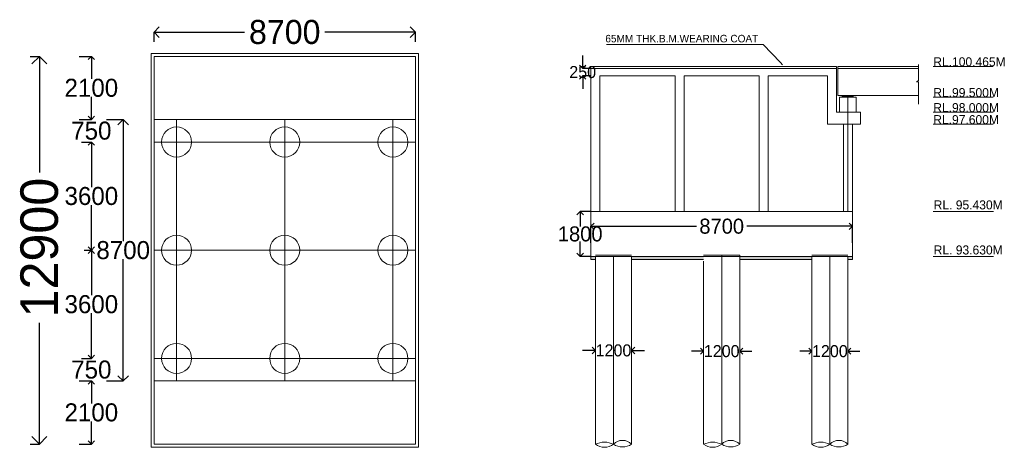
# Model space of a CAD drawing. Header units: millimetres. Extents: x -20950785 to 389010297, y -11535949 to 14056629.
# Tile 130 of 256: x 11707135 to 11739901, y -1729371 to -1715142. Entities that reach past the tile are written whole.
import ezdxf

# ---------------------------------------------------------------- set-up
doc = ezdxf.new("R2010")
doc.units = ezdxf.units.MM
doc.header["$LTSCALE"] = 60
doc.header["$MEASUREMENT"] = 0
doc.linetypes.add('DASHED2', pattern=[9.525, 6.35, -3.175])
doc.layers.add('TEXT', color=7, linetype='Continuous')
doc.dimstyles.get("Standard").update_dxf_attribs({"dimtxt": 400, "dimasz": 215, "dimexe": 0.18, "dimexo": 0.0625, "dimgap": 0.09, "dimtad": 0, "dimtih": 1, "dimtoh": 1, "dimdec": 0, "dimzin": 4, "dimdsep": 46, "dimtxsty": 'Standard', "dimblk": 'OPEN90', "dimcen": 0, "dimadec": 0, "dimazin": 1, "dimtfac": 1, "dimtdec": 0, "dimtix": 1, "dimtofl": 0, "dimtmove": 0, "dimatfit": 3, "dimldrblk": 'OPEN30', "dimfxl": 1, "dimtolj": 1, "dimtzin": 0, "dimarcsym": 0})

# ---------------------------------------------------------------- blocks, each defined once
blk = doc.blocks.new('_Open90')
at = {"color": 0, "linetype": 'ByBlock', "lineweight": -2}
for p, q in [((0, 0), (-1, 0)), ((-0.5, 0.5), (0, 0)), ((0, 0), (-0.5, -0.5))]:
    blk.add_line(p, q, dxfattribs=at)
blk = doc.blocks.new('*D831')
at = {"color": 0, "linetype": 'Continuous', "lineweight": -2, "transparency": 16777216}
for p, q in [((11709280, -1719212), (11709519, -1719212)), ((11709519, -1719427), (11709519, -1720712)), ((11709519, -1722597), (11709519, -1721312)), ((11709280, -1722812), (11709519, -1722812))]:
    blk.add_line(p, q, dxfattribs=at)
at = {"layer": 'Defpoints', "color": 0, "linetype": 'Continuous', "lineweight": 9, "transparency": 16777216}
for p in [(11709280, -1719212), (11709280, -1722812), (11709519, -1722812)]:
    blk.add_point(p, dxfattribs=at)
at = {"color": 0, "linetype": 'Continuous', "lineweight": -2, "transparency": 16777216, "xscale": 215, "yscale": 215, "zscale": 215}
for p, rotation in [((11709519, -1719212), 90), ((11709519, -1722812), 270)]:
    blk.add_blockref('_Open90', p, dxfattribs=dict(at, rotation=rotation))
at = {"color": 0, "linetype": 'Continuous', "lineweight": 9, "transparency": 16777216, "insert": (11709519, -1721012), "char_height": 400, "attachment_point": 5}
blk.add_mtext('\\A1;{\\H1.5x;3600}', dxfattribs=at)
blk = doc.blocks.new('_Open30')
at = {"color": 0, "linetype": 'ByBlock', "lineweight": -2}
for p, q in [((-1, 0.268), (0, 0)), ((0, 0), (-1, -0.268)), ((0, 0), (-1, 0))]:
    blk.add_line(p, q, dxfattribs=at)
blk = doc.blocks.new('*D832')
at = {"color": 0, "linetype": 'Continuous', "lineweight": -2, "transparency": 16777216}
for p, q in [((11709280, -1722812), (11709519, -1722812)), ((11709519, -1723027), (11709519, -1724312)), ((11709519, -1726197), (11709519, -1724912)), ((11709280, -1726412), (11709519, -1726412))]:
    blk.add_line(p, q, dxfattribs=at)
at = {"layer": 'Defpoints', "color": 0, "linetype": 'Continuous', "lineweight": 9, "transparency": 16777216}
for p in [(11709280, -1722812), (11709280, -1726412), (11709519, -1726412)]:
    blk.add_point(p, dxfattribs=at)
at = {"color": 0, "linetype": 'Continuous', "lineweight": -2, "transparency": 16777216, "xscale": 215, "yscale": 215, "zscale": 215}
for p, rotation in [((11709519, -1722812), 90), ((11709519, -1726412), 270)]:
    blk.add_blockref('_Open90', p, dxfattribs=dict(at, rotation=rotation))
at = {"color": 0, "linetype": 'Continuous', "lineweight": 9, "transparency": 16777216, "insert": (11709519, -1724612), "char_height": 400, "attachment_point": 5}
blk.add_mtext('\\A1;{\\H1.5x;3600}', dxfattribs=at)
blk = doc.blocks.new('*D833')
at = {"color": 0, "linetype": 'Continuous', "lineweight": -2, "transparency": 16777216}
for p, q in [((11709519, -1726197), (11709519, -1725982)), ((11709193, -1726412), (11709519, -1726412)), ((11709193, -1727162), (11709519, -1727162)), ((11709519, -1727377), (11709519, -1727592))]:
    blk.add_line(p, q, dxfattribs=at)
at = {"layer": 'Defpoints', "color": 0, "linetype": 'Continuous', "lineweight": 9, "transparency": 16777216}
for p in [(11709193, -1726412), (11709193, -1727162), (11709519, -1727162)]:
    blk.add_point(p, dxfattribs=at)
at = {"color": 0, "linetype": 'Continuous', "lineweight": -2, "transparency": 16777216, "xscale": 215, "yscale": 215, "zscale": 215}
for p, rotation in [((11709519, -1726412), 270), ((11709519, -1727162), 90)]:
    blk.add_blockref('_Open90', p, dxfattribs=dict(at, rotation=rotation))
at = {"color": 0, "linetype": 'Continuous', "lineweight": 9, "transparency": 16777216, "insert": (11709519, -1726787), "char_height": 400, "attachment_point": 5}
blk.add_mtext('\\A1;{\\H1.5x;750}', dxfattribs=at)
blk = doc.blocks.new('*D834')
at = {"color": 0, "linetype": 'Continuous', "lineweight": -2, "transparency": 16777216}
for p, q in [((11709519, -1718247), (11709519, -1718032)), ((11709193, -1718462), (11709519, -1718462)), ((11709193, -1719212), (11709519, -1719212)), ((11709519, -1719427), (11709519, -1719642))]:
    blk.add_line(p, q, dxfattribs=at)
at = {"layer": 'Defpoints', "color": 0, "linetype": 'Continuous', "lineweight": 9, "transparency": 16777216}
for p in [(11709193, -1718462), (11709193, -1719212), (11709519, -1719212)]:
    blk.add_point(p, dxfattribs=at)
at = {"color": 0, "linetype": 'Continuous', "lineweight": -2, "transparency": 16777216, "xscale": 215, "yscale": 215, "zscale": 215}
for p, rotation in [((11709519, -1718462), 270), ((11709519, -1719212), 90)]:
    blk.add_blockref('_Open90', p, dxfattribs=dict(at, rotation=rotation))
at = {"color": 0, "linetype": 'Continuous', "lineweight": 9, "transparency": 16777216, "insert": (11709519, -1718837), "char_height": 400, "attachment_point": 5}
blk.add_mtext('\\A1;{\\H1.5x;750}', dxfattribs=at)
blk = doc.blocks.new('*D839')
at = {"color": 0, "linetype": 'Continuous', "lineweight": -2, "transparency": 16777216}
for p, q in [((11711605, -1715882), (11711605, -1715556)), ((11711955, -1715556), (11714621, -1715556)), ((11719955, -1715556), (11717288, -1715556)), ((11720305, -1715882), (11720305, -1715556))]:
    blk.add_line(p, q, dxfattribs=at)
at = {"layer": 'Defpoints', "color": 0, "linetype": 'Continuous', "lineweight": 9, "transparency": 16777216}
for p in [(11720305, -1715556), (11711605, -1715882), (11720305, -1715882)]:
    blk.add_point(p, dxfattribs=at)
at = {"color": 0, "linetype": 'Continuous', "lineweight": -2, "transparency": 16777216, "xscale": 350, "yscale": 350, "zscale": 350, "rotation": 180}
blk.add_blockref('_Open90', (11711605, -1715556), dxfattribs=at)
at = {"color": 0, "linetype": 'Continuous', "lineweight": -2, "transparency": 16777216, "xscale": 350, "yscale": 350, "zscale": 350}
blk.add_blockref('_Open90', (11720305, -1715556), dxfattribs=at)
at = {"color": 0, "linetype": 'Continuous', "lineweight": 9, "transparency": 16777216, "insert": (11715955, -1715556), "char_height": 400, "attachment_point": 5}
blk.add_mtext('\\A1;{\\H2x;8700}', dxfattribs=at)
blk = doc.blocks.new('*D867')
at = {"color": 0, "linetype": 'Continuous', "lineweight": -2, "transparency": 16777216}
for p, q in [((11710027, -1718462), (11710579, -1718462)), ((11710579, -1718812), (11710579, -1722512)), ((11710579, -1726812), (11710579, -1723112)), ((11710027, -1727162), (11710579, -1727162))]:
    blk.add_line(p, q, dxfattribs=at)
at = {"layer": 'Defpoints', "color": 0, "linetype": 'Continuous', "lineweight": 9, "transparency": 16777216}
for p in [(11710027, -1718462), (11710027, -1727162), (11710579, -1727162)]:
    blk.add_point(p, dxfattribs=at)
at = {"color": 0, "linetype": 'Continuous', "lineweight": -2, "transparency": 16777216, "xscale": 350, "yscale": 350, "zscale": 350}
for p, rotation in [((11710579, -1718462), 90), ((11710579, -1727162), 270)]:
    blk.add_blockref('_Open90', p, dxfattribs=dict(at, rotation=rotation))
at = {"color": 0, "linetype": 'Continuous', "lineweight": 9, "transparency": 16777216, "insert": (11710579, -1722812), "char_height": 400, "attachment_point": 5}
blk.add_mtext('\\A1;{\\H1.5x;8700}', dxfattribs=at)
blk = doc.blocks.new('*D868')
at = {"color": 0, "lineweight": -2, "transparency": 16777216}
for p, q in [((11707478, -1716362), (11707791, -1716362)), ((11707791, -1716862), (11707791, -1720225)), ((11707791, -1728762), (11707791, -1725225)), ((11707478, -1729262), (11707791, -1729262))]:
    blk.add_line(p, q, dxfattribs=at)
at = {"layer": 'Defpoints', "color": 0, "lineweight": 9, "transparency": 16777216}
for p in [(11707478, -1716362), (11707478, -1729262), (11707791, -1729262)]:
    blk.add_point(p, dxfattribs=at)
at = {"color": 0, "lineweight": -2, "transparency": 16777216, "xscale": 500, "yscale": 500, "zscale": 500}
for p, rotation in [((11707791, -1716362), 90), ((11707791, -1729262), 270)]:
    blk.add_blockref('_Open90', p, dxfattribs=dict(at, rotation=rotation))
at = {"color": 0, "transparency": 16777216, "insert": (11707791, -1722725), "char_height": 1000, "attachment_point": 5, "rotation": 90}
blk.add_mtext('\\A1;{\\H1.25x;12900}', dxfattribs=at)
blk = doc.blocks.new('*D869')
at = {"color": 0, "linetype": 'Continuous', "lineweight": -2, "transparency": 16777216}
for p, q in [((11709113, -1716362), (11709519, -1716362)), ((11709519, -1716577), (11709519, -1717112)), ((11709519, -1718247), (11709519, -1717712)), ((11709113, -1718462), (11709519, -1718462))]:
    blk.add_line(p, q, dxfattribs=at)
at = {"layer": 'Defpoints', "color": 0, "linetype": 'Continuous', "lineweight": 9, "transparency": 16777216}
for p in [(11709113, -1716362), (11709519, -1716362), (11709113, -1718462)]:
    blk.add_point(p, dxfattribs=at)
at = {"color": 0, "linetype": 'Continuous', "lineweight": -2, "transparency": 16777216, "xscale": 215, "yscale": 215, "zscale": 215}
for p, rotation in [((11709519, -1716362), 90), ((11709519, -1718462), 270)]:
    blk.add_blockref('_Open90', p, dxfattribs=dict(at, rotation=rotation))
at = {"color": 0, "linetype": 'Continuous', "lineweight": 9, "transparency": 16777216, "insert": (11709519, -1717412), "char_height": 400, "attachment_point": 5}
blk.add_mtext('\\A1;{\\H1.5x;2100}', dxfattribs=at)
blk = doc.blocks.new('*D870')
at = {"color": 0, "linetype": 'Continuous', "lineweight": -2, "transparency": 16777216}
for p, q in [((11709113, -1727162), (11709519, -1727162)), ((11709519, -1727377), (11709519, -1727912)), ((11709519, -1729047), (11709519, -1728512)), ((11709113, -1729262), (11709519, -1729262))]:
    blk.add_line(p, q, dxfattribs=at)
at = {"layer": 'Defpoints', "color": 0, "linetype": 'Continuous', "lineweight": 9, "transparency": 16777216}
for p in [(11709113, -1727162), (11709519, -1727162), (11709113, -1729262)]:
    blk.add_point(p, dxfattribs=at)
at = {"color": 0, "linetype": 'Continuous', "lineweight": -2, "transparency": 16777216, "xscale": 215, "yscale": 215, "zscale": 215}
for p, rotation in [((11709519, -1727162), 90), ((11709519, -1729262), 270)]:
    blk.add_blockref('_Open90', p, dxfattribs=dict(at, rotation=rotation))
at = {"color": 0, "linetype": 'Continuous', "lineweight": 9, "transparency": 16777216, "insert": (11709519, -1728212), "char_height": 400, "attachment_point": 5}
blk.add_mtext('\\A1;{\\H1.5x;2100}', dxfattribs=at)
blk = doc.blocks.new('*D892')
at = {"color": 0, "linetype": 'Continuous', "lineweight": -2, "transparency": 16777216}
for p, q in [((11726146, -1721523), (11725787, -1721523)), ((11725787, -1721738), (11725787, -1722023)), ((11725787, -1722808), (11725787, -1722523)), ((11726146, -1723023), (11725787, -1723023))]:
    blk.add_line(p, q, dxfattribs=at)
at = {"layer": 'Defpoints', "color": 0, "linetype": 'Continuous', "lineweight": 9, "transparency": 16777216}
for p in [(11726146, -1721523), (11725787, -1723023), (11726146, -1723023)]:
    blk.add_point(p, dxfattribs=at)
at = {"color": 0, "linetype": 'Continuous', "lineweight": -2, "transparency": 16777216, "xscale": 215, "yscale": 215, "zscale": 215}
for p, rotation in [((11725787, -1721523), 90), ((11725787, -1723023), 270)]:
    blk.add_blockref('_Open90', p, dxfattribs=dict(at, rotation=rotation))
at = {"color": 0, "linetype": 'Continuous', "lineweight": 9, "transparency": 16777216, "insert": (11725787, -1722273), "char_height": 400, "attachment_point": 5}
blk.add_mtext('\\A1;{\\H1.25x;1800}', dxfattribs=at)
blk = doc.blocks.new('*D876')
at = {"color": 0, "linetype": 'Continuous', "lineweight": -2, "transparency": 16777216}
for p, q in [((11726146, -1722570), (11726146, -1722016)), ((11726361, -1722016), (11729662, -1722016)), ((11734631, -1722016), (11731329, -1722016)), ((11734846, -1722570), (11734846, -1722016))]:
    blk.add_line(p, q, dxfattribs=at)
at = {"layer": 'Defpoints', "color": 0, "linetype": 'Continuous', "lineweight": 9, "transparency": 16777216}
for p in [(11734846, -1722016), (11726146, -1722570), (11734846, -1722570)]:
    blk.add_point(p, dxfattribs=at)
at = {"color": 0, "linetype": 'Continuous', "lineweight": -2, "transparency": 16777216, "xscale": 215, "yscale": 215, "zscale": 215, "rotation": 180}
blk.add_blockref('_Open90', (11726146, -1722016), dxfattribs=at)
at = {"color": 0, "linetype": 'Continuous', "lineweight": -2, "transparency": 16777216, "xscale": 215, "yscale": 215, "zscale": 215}
blk.add_blockref('_Open90', (11734846, -1722016), dxfattribs=at)
at = {"color": 0, "linetype": 'Continuous', "lineweight": 9, "transparency": 16777216, "insert": (11730496, -1722016), "char_height": 400, "attachment_point": 5}
blk.add_mtext('\\A1;{\\H1.25x;8700}', dxfattribs=at)
blk = doc.blocks.new('*D894')
at = {"color": 0, "linetype": 'Continuous', "lineweight": -2, "ltscale": 20, "transparency": 16777216}
for p, q in [((11725870, -1716546), (11725870, -1716331)), ((11726146, -1716761), (11725869, -1716761)), ((11726146, -1717011), (11725869, -1717011)), ((11725870, -1717226), (11725870, -1717441))]:
    blk.add_line(p, q, dxfattribs=at)
at = {"layer": 'Defpoints', "color": 0, "linetype": 'Continuous', "lineweight": 9, "ltscale": 20, "transparency": 16777216}
for p in [(11725870, -1716761), (11726146, -1716761), (11726146, -1717011)]:
    blk.add_point(p, dxfattribs=at)
at = {"color": 0, "linetype": 'Continuous', "lineweight": -2, "ltscale": 20, "transparency": 16777216, "xscale": 215, "yscale": 215, "zscale": 215}
for p, rotation in [((11725870, -1716761), 270), ((11725870, -1717011), 90)]:
    blk.add_blockref('_Open90', p, dxfattribs=dict(at, rotation=rotation))
at = {"color": 0, "linetype": 'Continuous', "lineweight": 9, "ltscale": 20, "transparency": 16777216, "insert": (11725870, -1716886), "char_height": 400, "attachment_point": 5}
blk.add_mtext('\\A1;250', dxfattribs=at)
blk = doc.blocks.new('*D895')
at = {"color": 0, "linetype": 'Continuous', "lineweight": -2, "transparency": 16777216}
for p, q in [((11726081, -1726148), (11725866, -1726148)), ((11726296, -1726148), (11726296, -1726148)), ((11727496, -1726148), (11727496, -1726148)), ((11727711, -1726148), (11727926, -1726148))]:
    blk.add_line(p, q, dxfattribs=at)
at = {"layer": 'Defpoints', "color": 0, "linetype": 'Continuous', "lineweight": 9, "transparency": 16777216}
for p in [(11726296, -1726148), (11727496, -1726148), (11727496, -1726148)]:
    blk.add_point(p, dxfattribs=at)
at = {"color": 0, "linetype": 'Continuous', "lineweight": -2, "transparency": 16777216, "xscale": 215, "yscale": 215, "zscale": 215}
blk.add_blockref('_Open90', (11726296, -1726148), dxfattribs=at)
at = {"color": 0, "linetype": 'Continuous', "lineweight": -2, "transparency": 16777216, "xscale": 215, "yscale": 215, "zscale": 215, "rotation": 180}
blk.add_blockref('_Open90', (11727496, -1726148), dxfattribs=at)
at = {"color": 0, "linetype": 'Continuous', "lineweight": 9, "transparency": 16777216, "insert": (11726896, -1726148), "char_height": 400, "attachment_point": 5}
blk.add_mtext('\\A1;1200', dxfattribs=at)
blk = doc.blocks.new('*D885')
at = {"color": 0, "linetype": 'Continuous', "lineweight": -2, "transparency": 16777216}
for p, q in [((11729696, -1726173), (11729496, -1726173)), ((11729896, -1726173), (11729896, -1726173)), ((11731096, -1726173), (11731096, -1726173)), ((11731296, -1726173), (11731496, -1726173))]:
    blk.add_line(p, q, dxfattribs=at)
at = {"layer": 'Defpoints', "color": 0, "linetype": 'Continuous', "lineweight": 9, "transparency": 16777216}
for p in [(11729896, -1726173), (11731096, -1726173), (11731096, -1726173)]:
    blk.add_point(p, dxfattribs=at)
at = {"color": 0, "linetype": 'Continuous', "lineweight": -2, "transparency": 16777216, "xscale": 200, "yscale": 200, "zscale": 200}
blk.add_blockref('_Open90', (11729896, -1726173), dxfattribs=at)
at = {"color": 0, "linetype": 'Continuous', "lineweight": -2, "transparency": 16777216, "xscale": 200, "yscale": 200, "zscale": 200, "rotation": 180}
blk.add_blockref('_Open90', (11731096, -1726173), dxfattribs=at)
at = {"color": 0, "linetype": 'Continuous', "lineweight": 9, "transparency": 16777216, "insert": (11730496, -1726173), "char_height": 400, "attachment_point": 5}
blk.add_mtext('\\A1;1200', dxfattribs=at)
blk = doc.blocks.new('*D886')
at = {"color": 0, "linetype": 'Continuous', "lineweight": -2, "transparency": 16777216}
for p, q in [((11733296, -1726173), (11733096, -1726173)), ((11733496, -1726173), (11733496, -1726173)), ((11734696, -1726173), (11734696, -1726173)), ((11734896, -1726173), (11735096, -1726173))]:
    blk.add_line(p, q, dxfattribs=at)
at = {"layer": 'Defpoints', "color": 0, "linetype": 'Continuous', "lineweight": 9, "transparency": 16777216}
for p in [(11733496, -1726173), (11734696, -1726173), (11734696, -1726173)]:
    blk.add_point(p, dxfattribs=at)
at = {"color": 0, "linetype": 'Continuous', "lineweight": -2, "transparency": 16777216, "xscale": 200, "yscale": 200, "zscale": 200}
blk.add_blockref('_Open90', (11733496, -1726173), dxfattribs=at)
at = {"color": 0, "linetype": 'Continuous', "lineweight": -2, "transparency": 16777216, "xscale": 200, "yscale": 200, "zscale": 200, "rotation": 180}
blk.add_blockref('_Open90', (11734696, -1726173), dxfattribs=at)
at = {"color": 0, "linetype": 'Continuous', "lineweight": 9, "transparency": 16777216, "insert": (11734096, -1726173), "char_height": 400, "attachment_point": 5}
blk.add_mtext('\\A1;1200', dxfattribs=at)

msp = doc.modelspace()

# ---------------------------------------------------------------- hatches: boundary and pattern name
at = {"linetype": 'Continuous', "lineweight": 9}
msp.add_hatch(color=7, dxfattribs=at).paths.add_polyline_path([(11734887.48, -1717665.63), (11734487.48, -1717665.63), (11734487.48, -1717725.63), (11734887.48, -1717725.63)])
h = msp.add_hatch(dxfattribs=at)
h.set_pattern_fill('AR-CONC', scale=25, style=0)
h.set_pattern_definition([(50, (11716123.57, -1767076.29), (179.31505, -15.68803), [18.75, -206.25]), (355, (11716123.57, -1767076.29), (-34.6878, 188.048), [15, -165]), (100.4514, (11716138.51, -1767077.6), (144.62735, 172.3599), [15.93505, -175.2855]), (46.1842, (11716123.57, -1767026.3), (266.8103, -41.3798), [28.125, -309.375]), (96.6356, (11716145.8, -1767029.74), (233.6657, 243.5295), [23.9026, -262.9282]), (351.1842, (11716123.57, -1767026.3), (233.6655, 243.5297), [22.5, -247.5]), (21, (11716148.57, -1767038.79), (149.22676, -100.6547), [18.75, -206.25]), (326, (11716148.57, -1767038.79), (60.8288, 181.2875), [15, -165]), (71.4514, (11716161, -1767047.18), (210.05566, 80.6326), [15.93505, -175.2855]), (37.5, (11716123.57, -1767076.29), (3.03996, 83.22346), [0, -163, 0, -167.5, 0, -165.625]), (7.5, (11716123.57, -1767076.29), (65.76738, 98.60293), [0, -95.5, 0, -159.25, 0, -63.125]), (327.5, (11716067.82, -1767076.29), (133.45561, -5.63872), [0, -62.5, 0, -195, 0, -258.75]), (317.5, (11716042.82, -1767076.29), (145.79654, 25.02625), [0, -81.25, 0, -129.5, 0, -183.75])])
h.paths.add_polyline_path([(11729895.59, -1723023.26), (11727495.59, -1723023.26), (11727495.59, -1723123.26), (11729895.59, -1723123.26)])
h.paths.add_polyline_path([(11726295.59, -1723023.26), (11726145.59, -1723023.26), (11726145.59, -1723123.26), (11726295.59, -1723123.26)])
h.paths.add_polyline_path([(11733495.59, -1723023.26), (11731095.59, -1723023.26), (11731095.59, -1723123.26), (11733495.59, -1723123.26)])
h.paths.add_polyline_path([(11734845.59, -1723023.26), (11734695.59, -1723023.26), (11734695.59, -1723123.26), (11734845.59, -1723123.26)])

# ---------------------------------------------------------------- linework, layer by layer
at = {"color": 7, "linetype": 'Continuous', "lineweight": 9}
for p, q in [((11731878.59, -1715965.96), (11726664.33, -1715965.96)), ((11732447.85, -1716567.36), (11731878.59, -1715965.96)), ((11711604.52, -1716362.08), (11711604.52, -1729262.08)), ((11720304.52, -1716362.08), (11711604.52, -1716362.08)), ((11711604.52, -1729262.08), (11711604.52, -1716362.08)), ((11711604.52, -1716362.08), (11720304.52, -1716362.08)), ((11720304.52, -1718462.08), (11720304.52, -1716362.08)), ((11720304.52, -1716362.08), (11720304.52, -1729262.08)), ((11732447.85, -1716567.36), (11732518.47, -1716641.97)), ((11720304.52, -1716862.08), (11720304.52, -1728762.08)), ((11734320.59, -1716696.44), (11726145.59, -1716696.44)), ((11726145.59, -1716696.44), (11726145.59, -1716758.26)), ((11726145.59, -1716758.26), (11726145.59, -1721523.26)), ((11726145.59, -1721523.26), (11726145.59, -1716758.26)), ((11734020.59, -1716761.44), (11726145.59, -1716761.44)), ((11734320.59, -1716761.44), (11734020.59, -1716761.44)), ((11734320.59, -1716761.44), (11734320.59, -1716696.44)), ((11734320.59, -1718223.26), (11734320.59, -1716758.26)), ((11734360.59, -1716696.44), (11737045.3, -1716696.44)), ((11734360.59, -1716761.44), (11734360.59, -1716696.44)), ((11734360.59, -1717661.44), (11734360.59, -1716761.44)), ((11734360.59, -1716761.44), (11737045.3, -1716761.44)), ((11737045.3, -1716761.44), (11737045.3, -1716636.83)), ((11737045.3, -1716636.83), (11737045.3, -1717169.79)), ((11737538.54, -1716698.65), (11738877.15, -1716698.65)), ((11737538.54, -1716698.65), (11738877.15, -1716698.65)), ((11737538.54, -1716698.65), (11739533.04, -1716698.65)), ((11728945.59, -1717011.44), (11726445.59, -1717011.44)), ((11726445.59, -1721523.26), (11726445.59, -1717011.44)), ((11726445.59, -1718073.26), (11726445.59, -1717061.44)), ((11728945.59, -1721523.26), (11728945.59, -1717011.44)), ((11731745.59, -1717011.44), (11729245.59, -1717011.44)), ((11729245.59, -1721523.26), (11729245.59, -1717011.44)), ((11731745.59, -1721523.26), (11731745.59, -1717011.44)), ((11734020.59, -1717011.44), (11732045.59, -1717011.44)), ((11732045.59, -1721523.26), (11732045.59, -1717011.44)), ((11734020.59, -1718223.26), (11734020.59, -1717011.44)), ((11737045.3, -1717169.79), (11736980.32, -1717207.1)), ((11736980.32, -1717207.1), (11737045.3, -1717207.1)), ((11737045.3, -1717207.1), (11737045.3, -1717958.46)), ((11737045.3, -1717661.44), (11734360.59, -1717661.44)), ((11734970.59, -1717723.26), (11734420.59, -1717723.26)), ((11734420.59, -1717723.26), (11734420.59, -1718223.26)), ((11734420.59, -1717723.26), (11734970.59, -1717723.26)), ((11734970.59, -1718223.26), (11734970.59, -1717723.26)), ((11737538.54, -1717723.26), (11738877.15, -1717723.26)), ((11737538.54, -1717723.26), (11738877.15, -1717723.26)), ((11737538.54, -1717723.26), (11739533.04, -1717723.26)), ((11734020.59, -1718223.26), (11734020.59, -1718623.26)), ((11734420.59, -1718223.26), (11734320.59, -1718223.26)), ((11734345.59, -1718223.26), (11734695.59, -1718223.26)), ((11734695.59, -1718223.26), (11735120.59, -1718223.26)), ((11735120.59, -1718223.26), (11735120.59, -1718623.26)), ((11737538.54, -1718223.26), (11739533.04, -1718223.26)), ((11711604.52, -1718462.08), (11720304.52, -1718462.08)), ((11726445.59, -1721523.26), (11726445.59, -1718373.26)), ((11735120.59, -1718623.26), (11734020.59, -1718623.26)), ((11734545.59, -1721523.26), (11734545.59, -1718623.26)), ((11734845.59, -1721523.26), (11734845.59, -1718623.26)), ((11734845.59, -1721523.26), (11734845.59, -1718623.26)), ((11737538.54, -1718623.26), (11739533.04, -1718623.26)), ((11726145.59, -1721523.26), (11726445.59, -1721523.26)), ((11734845.59, -1721523.26), (11726145.59, -1721523.26)), ((11734845.59, -1721523.26), (11726145.59, -1721523.26)), ((11726145.59, -1723123.26), (11726145.59, -1721523.26)), ((11728645.59, -1721523.26), (11728945.59, -1721523.26)), ((11731145.59, -1721523.26), (11731445.59, -1721523.26)), ((11733645.59, -1721523.26), (11733945.59, -1721523.26)), ((11734545.59, -1721523.26), (11734845.59, -1721523.26)), ((11734845.59, -1721523.26), (11734845.59, -1723123.26)), ((11737538.54, -1721523.26), (11739539.88, -1721523.26)), ((11734845.59, -1723023.26), (11726145.59, -1723023.26)), ((11726145.59, -1723085.16), (11726145.59, -1723123.26)), ((11726295.59, -1723123.26), (11726145.59, -1723123.26)), ((11727495.59, -1722973.26), (11726295.59, -1722973.26)), ((11726295.59, -1729272.95), (11726295.59, -1723023.26)), ((11727495.59, -1729272.95), (11727495.59, -1723023.26)), ((11729895.59, -1723123.26), (11727495.59, -1723123.26)), ((11731095.59, -1722973.26), (11729895.59, -1722973.26)), ((11731095.59, -1722973.26), (11731095.59, -1723083.29)), ((11731095.59, -1729255.48), (11731095.59, -1723023.26)), ((11733495.59, -1723123.26), (11731095.59, -1723123.26)), ((11734695.59, -1722973.26), (11733495.59, -1722973.26)), ((11733495.59, -1729263.8), (11733495.59, -1723023.26)), ((11734695.59, -1729263.8), (11734695.59, -1723023.26)), ((11734845.59, -1723123.26), (11734695.59, -1723123.26)), ((11737538.54, -1723023.26), (11739539.88, -1723023.26)), ((11730495.59, -1727973.26), (11730495.59, -1726773.26)), ((11711604.52, -1727162.08), (11720304.52, -1727162.08)), ((11720304.52, -1727162.08), (11720304.52, -1729262.08)), ((11720304.52, -1729262.08), (11711604.52, -1729262.08)), ((11720304.52, -1729262.08), (11711604.52, -1729262.08))]:
    msp.add_line(p, q, dxfattribs=at)
at = {"color": 7, "linetype": 'DASHED2', "lineweight": 9, "ltscale": 1000}
for p, q in [((11711504.52, -1729362.08), (11711504.52, -1716262.08)), ((11711504.52, -1716262.08), (11720404.52, -1716262.08)), ((11720404.52, -1716262.08), (11720404.52, -1729362.08)), ((11720404.52, -1729362.08), (11711504.52, -1729362.08))]:
    msp.add_line(p, q, dxfattribs=at)
at = {"color": 7, "linetype": 'Continuous', "lineweight": 9, "ltscale": 20}
msp.add_line((11729895.59, -1729268.38), (11729895.59, -1723173.26), dxfattribs=at)
at = {"color": 7, "linetype": 'Continuous', "lineweight": 9}
for centre in [(11712354.52, -1719212.08), (11715954.52, -1719212.08), (11719554.52, -1719212.08), (11712354.52, -1722812.08), (11715954.52, -1722812.08), (11719554.52, -1722812.08), (11712354.52, -1726412.08), (11715954.52, -1726412.08), (11719554.52, -1726412.08)]:
    msp.add_circle(centre, 500, dxfattribs=at)
for centre, radius, start, end in [((11726595.59, -1729896.51), 696.1, 64.470759, 115.529241), ((11726595.59, -1728878.86), 491.66, 232.39741, 307.60259), ((11727195.59, -1729551.07), 412.21, 43.298588, 136.701412), ((11727195.59, -1728793.48), 561.72, 237.718709, 302.281291), ((11730195.59, -1729896.51), 696.1, 64.470759, 115.529241), ((11730195.59, -1728878.86), 491.66, 232.39741, 307.60259), ((11730795.59, -1729551.07), 412.21, 43.298588, 136.701412), ((11730795.59, -1728793.48), 561.72, 237.718709, 302.281291), ((11733795.59, -1729896.51), 696.1, 64.470759, 115.529241), ((11733795.59, -1728878.86), 491.66, 232.39741, 307.60259), ((11734395.59, -1729551.07), 412.21, 43.298588, 136.701412), ((11734395.59, -1728793.48), 561.72, 237.718709, 302.281291)]:
    msp.add_arc(centre, radius, start, end, dxfattribs=at)
at = {"layer": 'TEXT', "color": 7, "linetype": 'Continuous', "lineweight": 9, "ltscale": 1000}
for p, q in [((11734695.59, -1721523.26), (11734695.59, -1717661.44)), ((11712354.52, -1718462.08), (11712354.52, -1727162.08)), ((11715954.52, -1718462.08), (11715954.52, -1727162.08)), ((11719554.52, -1718462.08), (11719554.52, -1727162.08)), ((11711604.52, -1719212.08), (11720304.52, -1719212.08)), ((11711604.52, -1722812.08), (11720304.52, -1722812.08)), ((11711754.52, -1722812.08), (11712954.52, -1722812.08)), ((11726895.59, -1729268.38), (11726895.59, -1723036.17)), ((11730495.59, -1729255.48), (11730495.59, -1722973.26)), ((11730495.59, -1729268.38), (11730495.59, -1723023.26)), ((11730495.59, -1729255.48), (11730495.59, -1723073.26)), ((11734095.59, -1729268.38), (11734095.59, -1723036.17)), ((11711604.52, -1726412.08), (11720304.52, -1726412.08))]:
    msp.add_line(p, q, dxfattribs=at)

# ---------------------------------------------------------------- texts
at = {"color": 7, "linetype": 'Continuous', "lineweight": 9, "attachment_point": 1}
for s, insert, char_height, width in [('65MM THK.B.M.WEARING COAT ', (11726624.74, -1715646.12), 250, 6962.1055), ('RL.100.465M', (11737537.5, -1716393.19), 300, 1932.2419), ('RL.99.500M', (11737537.5, -1717417.8), 300, 1932.2419), ('RL.98.000M', (11737537.5, -1717917.8), 300, 1932.2419), ('RL.97.600M', (11737537.5, -1718317.8), 300, 2818.4228), ('RL. 95.430M', (11737550.78, -1721154.29), 300, 2873.893), ('RL. 93.630M', (11737550.78, -1722654.29), 300, 2873.893)]:
    msp.add_mtext(s, dxfattribs=dict(at, insert=insert, char_height=char_height, width=width))

# ---------------------------------------------------------------- dimensions: what is measured, and where the dimension line sits
at = {"color": 7, "linetype": 'Continuous', "lineweight": 9}
for base, p1, p2, text, override, picture, middle in [((11720304.52, -1715556.48), (11711604.52, -1715881.63), (11720304.52, -1715881.63), '{\\H2x;8700}', {"dimasz": 350}, '*D839', (11715954.52, -1715556.48)), ((11731095.59, -1726173.11), (11729895.59, -1726173.11), (11731095.59, -1726173.11), '1200', {"dimasz": 200}, '*D885', (11730495.59, -1726173.11)), ((11734695.59, -1726173.11), (11733495.59, -1726173.11), (11734695.59, -1726173.11), '1200', {"dimasz": 200}, '*D886', (11734095.59, -1726173.11))]:
    dim = msp.add_linear_dim(base=base, p1=p1, p2=p2, text=text, dimstyle='Standard', override=override, dxfattribs=at)
    dim.commit()
    dim.dimension.update_dxf_attribs({"geometry": picture, "text_midpoint": middle})
dim = msp.add_linear_dim(base=(11707790.81, -1729262.08), p1=(11707477.65, -1716362.08), p2=(11707477.65, -1729262.08), angle=90, text='{\\H1.25x;<>}', dimstyle='Standard', override={"dimtxt": 1000, "dimasz": 500, "dimfxl": 300})
dim.commit()
dim.dimension.update_dxf_attribs({"geometry": '*D868', "text_midpoint": (11707790.81, -1722725.3), "dimtype": 160, "text_rotation": 90})
for base, p1, p2, text, picture, middle in [((11709518.53, -1716362.08), (11709112.81, -1718462.08), (11709112.81, -1716362.08), '{\\H1.5x;<>}', '*D869', (11709518.53, -1717412.08)), ((11709518.53, -1719212.08), (11709193.34, -1718462.08), (11709193.34, -1719212.08), '{\\H1.5x;750}', '*D834', (11709518.53, -1718837.08)), ((11709518.6, -1722812.08), (11709279.53, -1719212.08), (11709279.53, -1722812.08), '{\\H1.5x;3600}', '*D831', (11709518.6, -1721012.08)), ((11725787.27, -1723023.26), (11726145.59, -1721523.26), (11726145.59, -1723023.26), '{\\H1.25x;1800}', '*D892', (11725787.27, -1722273.26)), ((11709518.6, -1726411.67), (11709279.53, -1722811.67), (11709279.53, -1726411.67), '{\\H1.5x;3600}', '*D832', (11709518.6, -1724611.67)), ((11709518.53, -1727162.08), (11709193.34, -1726412.08), (11709193.34, -1727162.08), '{\\H1.5x;750}', '*D833', (11709518.53, -1726787.08)), ((11709518.53, -1727162.08), (11709112.81, -1729262.08), (11709112.81, -1727162.08), '{\\H1.5x;<>}', '*D870', (11709518.53, -1728212.08))]:
    dim = msp.add_linear_dim(base=base, p1=p1, p2=p2, angle=90, text=text, dimstyle='Standard', dxfattribs=at)
    dim.commit()
    dim.dimension.update_dxf_attribs({"geometry": picture, "text_midpoint": middle})
at = {"color": 7, "linetype": 'Continuous', "lineweight": 9, "ltscale": 20}
dim = msp.add_linear_dim(base=(11725869.62, -1716761.44), p1=(11726145.59, -1717011.44), p2=(11726145.59, -1716761.44), angle=90, dimstyle='Standard', dxfattribs=at)
dim.commit()
dim.dimension.update_dxf_attribs({"geometry": '*D894', "text_midpoint": (11725869.62, -1716886.44)})
at = {"color": 7, "linetype": 'Continuous', "lineweight": 9}
dim = msp.add_linear_dim(base=(11710578.85, -1727162.08), p1=(11710026.7, -1718462.08), p2=(11710026.7, -1727162.08), angle=90, text='{\\H1.5x;<>}', dimstyle='Standard', override={"dimasz": 350}, dxfattribs=at)
dim.commit()
dim.dimension.update_dxf_attribs({"geometry": '*D867', "text_midpoint": (11710578.85, -1722812.08)})
for base, p1, p2, text, picture, middle in [((11734845.59, -1722015.97), (11726145.59, -1722570.1), (11734845.59, -1722570.1), '{\\H1.25x;<>}', '*D876', (11730495.59, -1722015.97)), ((11727495.59, -1726148.11), (11726295.59, -1726148.11), (11727495.59, -1726148.11), '1200', '*D895', (11726895.59, -1726148.11))]:
    dim = msp.add_linear_dim(base=base, p1=p1, p2=p2, text=text, dimstyle='Standard', dxfattribs=at)
    dim.commit()
    dim.dimension.update_dxf_attribs({"geometry": picture, "text_midpoint": middle})

doc.saveas('drawing.dxf')
